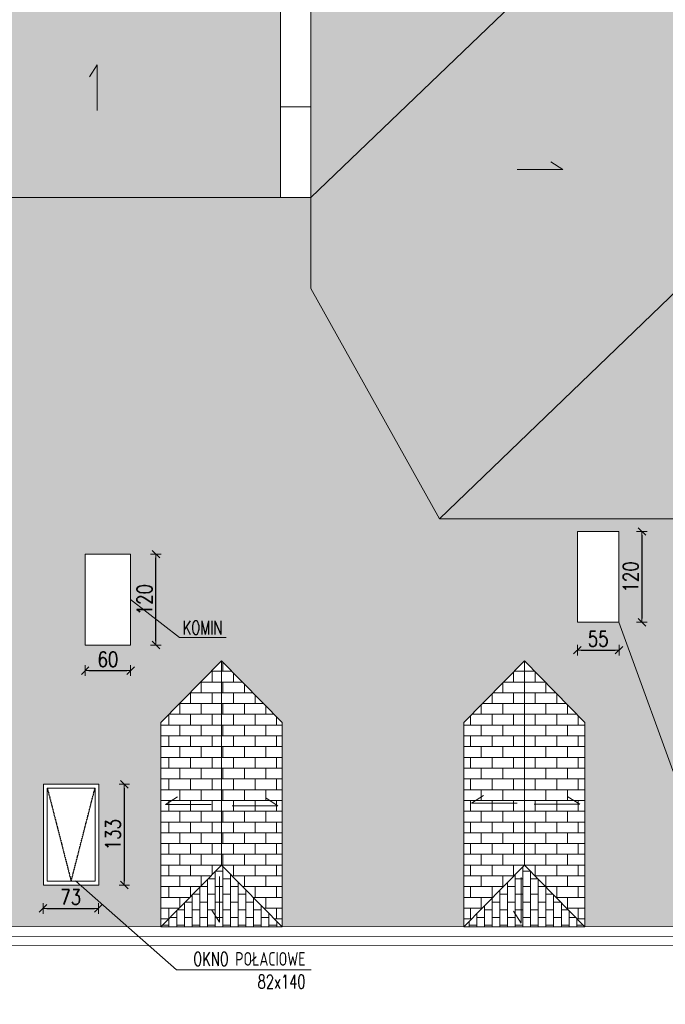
# Model space of a CAD drawing. Header units: millimetres. Extents: x 5973 to 39040, y 4443 to 37727.
# Tile 23 of 52: x 8764 to 9617, y 21109 to 22410. Entities that reach past the tile are written whole.
import ezdxf

# ---------------------------------------------------------------- set-up
doc = ezdxf.new("R2010")
doc.units = ezdxf.units.MM
doc.linetypes.add('DASHDOT', pattern=[1, 0.5, -0.25, 0, -0.25])
for name, color, linetype, lineweight in [('!MODUS_OPIS', 3, 'Continuous', 13), ('Cienka', 3, 'Continuous', 9), ('Widok', 1, 'Continuous', 15), ('WYMIAROWANIE', 1, 'Continuous', 18)]:
    doc.layers.add(name, color=color, linetype=linetype, lineweight=lineweight)
doc.layers.add('OSIE', color=1, linetype='DASHDOT')
doc.styles.add('TXT', font='simplex.shx', dxfattribs={"width": 0.8})
doc.dimstyles.new('DIM100', dxfattribs={"dimscale": 5, "dimtxt": 4, "dimasz": 1, "dimexe": 0, "dimexo": 0, "dimgap": 1, "dimtad": 1, "dimdec": 4, "dimrnd": 0.5, "dimdsep": 46, "dimtxsty": 'TXT', "dimblk1": 'TICK1', "dimblk2": 'TICK1', "dimsah": 1, "dimcen": 0, "dimse1": 1, "dimse2": 1, "dimclrd": 1, "dimclre": 7, "dimclrt": 9, "dimadec": 0, "dimazin": 0, "dimtfac": 1, "dimtdec": 4, "dimtmove": 2, "dimatfit": 3, "dimldrblk": 'TICK1', "dimfxl": 1, "dimtolj": 1, "dimarcsym": 0})
pattern_1 = [(90, (0.04, 0), (-10.16, 6e-16), []), (180, (0.04, 0), (-10.16, -10.16), [10.16, -10.16])]
pattern_2 = [(90, (0.04, 0), (-10.16, 6e-16), []), (180, (0.04, 0), (-10.16, -10.16), [10.16, -10.16])]

# ---------------------------------------------------------------- blocks, each defined once
blk = doc.blocks.new('TICK1')
at = {"color": 2}
blk.add_line((-1, -1), (1, 1), dxfattribs=at)
at = {"color": 0}
for p, q in [((0, 0), (-1, 0)), ((0, -1.4), (0, 1.4))]:
    blk.add_line(p, q, dxfattribs=at)
blk = doc.blocks.new('*D49')
at = {"layer": 'Defpoints', "color": 0, "transparency": 16777216}
for p in [(7909.6, 22897.2), (10641.8, 22897.2), (7909.6, 20379.1)]:
    blk.add_point(p, dxfattribs=at)
at = {"layer": 'WYMIAROWANIE', "color": 1, "lineweight": -2, "transparency": 16777216}
blk.add_line((10641.8, 20384.1), (10641.8, 22892.2), dxfattribs=at)
at = {"layer": 'WYMIAROWANIE', "color": 1, "lineweight": -2, "transparency": 16777216, "xscale": 5, "yscale": 5, "zscale": 5}
for p, rotation in [((10641.8, 22897.2), 90), ((10641.8, 20379.1), 270)]:
    blk.add_blockref('TICK1', p, dxfattribs=dict(at, rotation=rotation))
at = {"layer": 'WYMIAROWANIE', "color": 9, "transparency": 16777216, "insert": (10626.8, 21638.2), "char_height": 20, "attachment_point": 5, "rotation": 90, "style": 'TXT'}
blk.add_mtext('\\A1;2518', dxfattribs=at)
blk = doc.blocks.new('*D85')
at = {"layer": 'Defpoints', "color": 0, "transparency": 16777216}
for p in [(10363.5, 21186.8), (8146.7, 21023), (10364.1, 20974.4)]:
    blk.add_point(p, dxfattribs=at)
at = {"layer": 'WYMIAROWANIE', "color": 1, "lineweight": -2, "transparency": 16777216}
blk.add_line((8151.9, 20968.3), (10359.1, 20974.4), dxfattribs=at)
at = {"layer": 'WYMIAROWANIE', "color": 1, "lineweight": -2, "transparency": 16777216, "xscale": 5, "yscale": 5, "zscale": 5}
for p, rotation in [((10364.1, 20974.4), 0.1587716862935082), ((8146.9, 20968.3), 180.1587716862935)]:
    blk.add_blockref('TICK1', p, dxfattribs=dict(at, rotation=rotation))
at = {"layer": 'WYMIAROWANIE', "color": 9, "transparency": 16777216, "insert": (9255.4, 20986.4), "char_height": 20, "attachment_point": 5, "rotation": 0.1588, "style": 'TXT'}
blk.add_mtext('\\A1;2217', dxfattribs=at)
blk = doc.blocks.new('*D102')
at = {"layer": 'Defpoints', "color": 0, "transparency": 16777216}
for p in [(8850.5, 21572.3), (8910.5, 21572.3), (8910.5, 21550.2)]:
    blk.add_point(p, dxfattribs=at)
at = {"layer": 'WYMIAROWANIE', "color": 1, "lineweight": -2, "transparency": 16777216}
blk.add_line((8855.5, 21550.2), (8905.5, 21550.2), dxfattribs=at)
at = {"layer": 'WYMIAROWANIE', "color": 1, "lineweight": -2, "transparency": 16777216, "xscale": 5, "yscale": 5, "zscale": 5, "rotation": 180}
blk.add_blockref('TICK1', (8850.5, 21550.2), dxfattribs=at)
at = {"layer": 'WYMIAROWANIE', "color": 1, "lineweight": -2, "transparency": 16777216, "xscale": 5, "yscale": 5, "zscale": 5}
blk.add_blockref('TICK1', (8910.5, 21550.2), dxfattribs=at)
at = {"layer": 'WYMIAROWANIE', "color": 9, "transparency": 16777216, "insert": (8880.5, 21565.2), "char_height": 20, "attachment_point": 5, "style": 'TXT'}
blk.add_mtext('\\A1;60', dxfattribs=at)
blk = doc.blocks.new('*D103')
at = {"layer": 'Defpoints', "color": 0, "transparency": 16777216}
for p in [(8923.5, 21704), (8943.9, 21704), (8923.5, 21584)]:
    blk.add_point(p, dxfattribs=at)
at = {"layer": 'WYMIAROWANIE', "color": 1, "lineweight": -2, "transparency": 16777216}
blk.add_line((8943.9, 21589), (8943.9, 21699), dxfattribs=at)
at = {"layer": 'WYMIAROWANIE', "color": 1, "lineweight": -2, "transparency": 16777216, "xscale": 5, "yscale": 5, "zscale": 5}
for p, rotation in [((8943.9, 21704), 90), ((8943.9, 21584), 270)]:
    blk.add_blockref('TICK1', p, dxfattribs=dict(at, rotation=rotation))
at = {"layer": 'WYMIAROWANIE', "color": 9, "transparency": 16777216, "insert": (8928.9, 21644), "char_height": 20, "attachment_point": 5, "rotation": 90, "style": 'TXT'}
blk.add_mtext('\\A1;120', dxfattribs=at)
blk = doc.blocks.new('*D108')
at = {"layer": 'Defpoints', "color": 0, "transparency": 16777216}
for p in [(8794.9, 21262.1), (8867.9, 21262.1), (8867.9, 21236.1)]:
    blk.add_point(p, dxfattribs=at)
at = {"layer": 'WYMIAROWANIE', "color": 1, "lineweight": -2, "transparency": 16777216}
blk.add_line((8799.9, 21236.1), (8862.9, 21236.1), dxfattribs=at)
at = {"layer": 'WYMIAROWANIE', "color": 1, "lineweight": -2, "transparency": 16777216, "xscale": 5, "yscale": 5, "zscale": 5, "rotation": 180}
blk.add_blockref('TICK1', (8794.9, 21236.1), dxfattribs=at)
at = {"layer": 'WYMIAROWANIE', "color": 1, "lineweight": -2, "transparency": 16777216, "xscale": 5, "yscale": 5, "zscale": 5}
blk.add_blockref('TICK1', (8867.9, 21236.1), dxfattribs=at)
at = {"layer": 'WYMIAROWANIE', "color": 9, "transparency": 16777216, "insert": (8831.4, 21251.1), "char_height": 20, "attachment_point": 5, "style": 'TXT'}
blk.add_mtext('\\A1;73', dxfattribs=at)
blk = doc.blocks.new('*D109')
at = {"layer": 'Defpoints', "color": 0, "transparency": 16777216}
for p in [(8880.8, 21400), (8881.5, 21267), (8902.2, 21267)]:
    blk.add_point(p, dxfattribs=at)
at = {"layer": 'WYMIAROWANIE', "color": 1, "lineweight": -2, "transparency": 16777216}
blk.add_line((8902.2, 21395), (8902.2, 21272), dxfattribs=at)
at = {"layer": 'WYMIAROWANIE', "color": 1, "lineweight": -2, "transparency": 16777216, "xscale": 5, "yscale": 5, "zscale": 5}
for p, rotation in [((8902.2, 21400), 90), ((8902.2, 21267), 270)]:
    blk.add_blockref('TICK1', p, dxfattribs=dict(at, rotation=rotation))
at = {"layer": 'WYMIAROWANIE', "color": 9, "transparency": 16777216, "insert": (8887.2, 21333.5), "char_height": 20, "attachment_point": 5, "rotation": 90, "style": 'TXT'}
blk.add_mtext('\\A1;133', dxfattribs=at)
blk = doc.blocks.new('*D112')
at = {"layer": 'Defpoints', "color": 0, "transparency": 16777216}
for p in [(9500.5, 21597.8), (9555.5, 21597.8), (9555.5, 21577.2)]:
    blk.add_point(p, dxfattribs=at)
at = {"layer": 'WYMIAROWANIE', "color": 1, "lineweight": -2, "transparency": 16777216}
blk.add_line((9505.5, 21577.2), (9550.5, 21577.2), dxfattribs=at)
at = {"layer": 'WYMIAROWANIE', "color": 1, "lineweight": -2, "transparency": 16777216, "xscale": 5, "yscale": 5, "zscale": 5, "rotation": 180}
blk.add_blockref('TICK1', (9500.5, 21577.2), dxfattribs=at)
at = {"layer": 'WYMIAROWANIE', "color": 1, "lineweight": -2, "transparency": 16777216, "xscale": 5, "yscale": 5, "zscale": 5}
blk.add_blockref('TICK1', (9555.5, 21577.2), dxfattribs=at)
at = {"layer": 'WYMIAROWANIE', "color": 9, "transparency": 16777216, "insert": (9528, 21592.2), "char_height": 20, "attachment_point": 5, "style": 'TXT'}
blk.add_mtext('\\A1;55', dxfattribs=at)
blk = doc.blocks.new('*D114')
at = {"layer": 'Defpoints', "color": 0, "transparency": 16777216}
for p in [(9468.9, 21734), (9477.9, 21614), (9585.8, 21614)]:
    blk.add_point(p, dxfattribs=at)
at = {"layer": 'WYMIAROWANIE', "color": 1, "lineweight": -2, "transparency": 16777216}
blk.add_line((9585.8, 21729), (9585.8, 21619), dxfattribs=at)
at = {"layer": 'WYMIAROWANIE', "color": 1, "lineweight": -2, "transparency": 16777216, "xscale": 5, "yscale": 5, "zscale": 5}
for p, rotation in [((9585.8, 21734), 90), ((9585.8, 21614), 270)]:
    blk.add_blockref('TICK1', p, dxfattribs=dict(at, rotation=rotation))
at = {"layer": 'WYMIAROWANIE', "color": 9, "transparency": 16777216, "insert": (9570.8, 21674), "char_height": 20, "attachment_point": 5, "rotation": 90, "style": 'TXT'}
blk.add_mtext('\\A1;120', dxfattribs=at)

msp = doc.modelspace()

# ---------------------------------------------------------------- hatches: boundary and pattern name
at = {"layer": 'Cienka', "transparency": 33554483}
h = msp.add_hatch(dxfattribs=at)
h.set_pattern_fill('AR-B816', color=256, scale=0.05, angle=90)
h.set_pattern_definition(pattern_1)
h.paths.add_polyline_path([(9148.4791, 22875.00517), (9148.4791, 22615.00517), (9158.4791, 22615.00517), (9158.4791, 22495.00517), (9148.4791, 22495.00517), (9148.4791, 22175.00517), (9878.4791, 22875.00517)])
h.paths.add_polyline_path([(9878.4791, 22289.00517), (9878.4791, 22289.92398), (9318.4791, 21750.50517), (9778.4791, 21750.50517), (10337.63991, 22289.00517)])
h.paths.add_polyline_path([(9348.4791, 22523.67209), (9268.4791, 22605.00517), (9268.4791, 22875.00517), (9428.4791, 22875.00517), (9428.4791, 22605.00517)], flags=16)
h.paths.add_polyline_path([(9865.4791, 22047.50517), (9805.4791, 22047.50517), (9805.4791, 22167.50517), (9865.4791, 22167.50517)], flags=16)
h.paths.add_polyline_path([(9985.4791, 22101.00517), (9985.4791, 22234.00517), (10058.4791, 22234.00517), (10058.4791, 22101.00517)], flags=16)
h.paths.add_polyline_path([(9990.4791, 22106.00517), (9990.4791, 22229.00517), (10053.4791, 22229.00517), (10053.4791, 22106.00517)], flags=0)
h = msp.add_hatch(dxfattribs=at)
h.set_pattern_fill('AR-B816', color=256, scale=0.07)
h.paths.add_polyline_path([(9268.4791, 22875.00517), (9268.4791, 22605.00517), (9348.4791, 22523.67209), (9348.4791, 22793.67209)])
h.paths.add_polyline_path([(9348.4791, 22793.67209), (9348.4791, 22523.67209), (9428.4791, 22605.00517), (9428.4791, 22875.00517)])
h.paths.add_polyline_path([(9878.4791, 22289.92398), (9318.4791, 21750.50517), (9148.4791, 22055.00517), (9148.4791, 22175.00517), (9878.4791, 22875.00517)])
h.paths.add_polyline_path([(9990.4791, 21546.21846), (9990.4791, 21619.00517), (9930.4791, 21619.00517), (9930.4791, 21604.03546), (9778.4791, 21750.50517), (10338.4975, 22289.83107), (10338.4975, 21211.77402), (10337.55114, 21211.7741)])
h.paths.add_polyline_path([(9700.4791, 22425.00517), (9640.4791, 22425.00517), (9640.4791, 22515.00517), (9700.4791, 22515.00517)], flags=16)
h.paths.add_polyline_path([(9823.4791, 22249.00517), (9690.4791, 22249.00517), (9690.4791, 22395.00517), (9823.4791, 22395.00517)], flags=16)
h.paths.add_polyline_path([(10338.4791, 21830.50517), (10338.4791, 21670.50517), (10130.10577, 21670.50517), (10048.77268, 21750.50517), (10130.10577, 21830.50517)], flags=16)
h.paths.add_polyline_path([(10283.4791, 21959.00517), (10283.4791, 21886.00517), (10150.4791, 21886.00517), (10150.4791, 21959.00517)], flags=16)
h.paths.add_polyline_path([(10150.4791, 21615.00517), (10283.4791, 21615.00517), (10283.4791, 21542.00517), (10150.4791, 21542.00517)], flags=16)
h.paths.add_polyline_path([(9695.4791, 22317.00517), (9818.4791, 22317.00517), (9818.4791, 22254.00517), (9695.4791, 22254.00517)], flags=0)
h.paths.add_polyline_path([(9695.4791, 22390.00517), (9818.4791, 22390.00517), (9818.4791, 22327.00517), (9695.4791, 22327.00517)], flags=0)
h.paths.add_polyline_path([(10155.4791, 21954.00517), (10278.4791, 21954.00517), (10278.4791, 21891.00517), (10155.4791, 21891.00517)], flags=0)
h.paths.add_polyline_path([(10278.4791, 21547.00517), (10155.4791, 21547.00517), (10155.4791, 21610.00517), (10278.4791, 21610.00517)], flags=0)
h.paths.add_polyline_path([(10338.4791, 21670.50517), (10338.4791, 21830.50517), (10257.14602, 21750.50517)], flags=0)
h = msp.add_hatch(dxfattribs=at)
h.set_pattern_fill('AR-B816', color=256, scale=0.05, angle=90)
h.set_pattern_definition(pattern_1)
h.paths.add_polyline_path([(7644.4791, 22175.00517), (9108.4791, 22175.00517), (9108.4791, 22495.00517), (8526.14787, 22495.00517), (8386.14787, 22375.00517), (8246.14787, 22495.00517), (7644.4791, 22495.00517)])
h.paths.add_polyline_path([(8326.4791, 22335.00517), (8446.4791, 22335.00517), (8446.4791, 22285.00517), (8326.4791, 22285.00517)], flags=16)
h.paths.add_polyline_path([(8600.4791, 22335.00517), (8600.4791, 22455.00517), (8660.4791, 22455.00517), (8660.4791, 22335.00517)], flags=16)
h.paths.add_polyline_path([(7833.20701, 22416.92749), (7833.20701, 22301.92749), (7718.20701, 22301.92749), (7718.20701, 22416.92749)], flags=16)
h = msp.add_hatch(dxfattribs=at)
h.set_pattern_fill('AR-B816', color=256, scale=0.05, angle=90)
h.set_pattern_definition(pattern_2)
h.paths.add_polyline_path([(7338.59852, 21768.00517), (7604.4791, 22175.00517), (9148.4791, 22175.00517), (9148.4791, 22055.00517), (9318.4791, 21750.50517), (9778.4791, 21750.50517), (9930.4791, 21604.03546), (9930.4791, 21499.00517), (9990.4791, 21499.00517), (9990.4791, 21546.21846), (10337.55114, 21211.7741), (7748.77606, 21212.00742)])
h.paths.add_polyline_path([(7913.59626, 21563.18894), (7993.59626, 21481.85586), (7993.59626, 21211.85586), (7833.59626, 21211.85586), (7833.59626, 21481.85586)])
h.paths.add_polyline_path([(8230.47685, 21563.18894), (8310.47685, 21481.85586), (8310.47685, 21211.85586), (8150.47685, 21211.85586), (8150.47685, 21481.85586)])
h.paths.add_polyline_path([(8630.47685, 21563.18894), (8710.47685, 21481.85586), (8710.47685, 21211.85586), (8550.47685, 21211.85586), (8550.47685, 21481.85586)])
h.paths.add_polyline_path([(9030.47685, 21563.18894), (9110.47685, 21481.85586), (9110.47685, 21211.85586), (8950.47685, 21211.85586), (8950.47685, 21481.85586)])
h.paths.add_polyline_path([(9430.46602, 21563.18894), (9510.46602, 21481.85586), (9510.46602, 21211.85586), (9350.46602, 21211.85586), (9350.46602, 21481.85586)])
h.paths.add_polyline_path([(9500.4791, 21614.00517), (9500.4791, 21734.00517), (9555.4791, 21734.00517), (9555.4791, 21614.00517)], flags=16)
h.paths.add_polyline_path([(7630.4791, 21774.00517), (7630.4791, 21874.00517), (7690.4791, 21874.00517), (7690.4791, 21774.00517)], flags=16)
h.paths.add_polyline_path([(8100.4791, 21774.00517), (8100.4791, 21894.00517), (8160.4791, 21894.00517), (8160.4791, 21774.00517)], flags=16)
h.paths.add_polyline_path([(8850.4791, 21584.00517), (8850.4791, 21704.00517), (8910.4791, 21704.00517), (8910.4791, 21584.00517)], flags=16)
h.paths.add_polyline_path([(8025.4791, 21267.00517), (8025.4791, 21400.00517), (8098.4791, 21400.00517), (8098.4791, 21267.00517)], flags=16)
h.paths.add_polyline_path([(8395.4791, 21267.00517), (8395.4791, 21400.00517), (8468.4791, 21400.00517), (8468.4791, 21267.00517)], flags=16)
h.paths.add_polyline_path([(8795.4791, 21267.00517), (8795.4791, 21400.00517), (8868.4791, 21400.00517), (8868.4791, 21267.00517)], flags=16)
h.paths.add_polyline_path([(9695.4791, 21267.00517), (9695.4791, 21400.00517), (9768.4791, 21400.00517), (9768.4791, 21267.00517)], flags=16)
h.paths.add_polyline_path([(8030.4791, 21272.00517), (8030.4791, 21395.00517), (8093.4791, 21395.00517), (8093.4791, 21272.00517)], flags=0)
h.paths.add_polyline_path([(8400.4791, 21272.00517), (8400.4791, 21395.00517), (8463.4791, 21395.00517), (8463.4791, 21272.00517)], flags=0)
h.paths.add_polyline_path([(8800.4791, 21272.00517), (8800.4791, 21395.00517), (8863.4791, 21395.00517), (8863.4791, 21272.00517)], flags=0)
h.paths.add_polyline_path([(9700.4791, 21272.00517), (9700.4791, 21395.00517), (9763.4791, 21395.00517), (9763.4791, 21272.00517)], flags=0)
h = msp.add_hatch(dxfattribs=at)
h.set_pattern_fill('AR-B816', color=256, scale=0.07)
h.paths.add_polyline_path([(7913.59626, 21293.18894), (7913.59626, 21563.18894), (7833.59626, 21481.85586), (7833.59626, 21211.85586)])
h.paths.add_polyline_path([(7993.59626, 21211.85586), (7993.59626, 21481.85586), (7913.59626, 21563.18894), (7913.59626, 21293.18894)])
h.paths.add_polyline_path([(8230.47685, 21293.18894), (8230.47685, 21563.18894), (8150.47685, 21481.85586), (8150.47685, 21211.85586)])
h.paths.add_polyline_path([(8310.47685, 21211.85586), (8310.47685, 21481.85586), (8230.47685, 21563.18894), (8230.47685, 21293.18894)])
h.paths.add_polyline_path([(8630.47685, 21293.18894), (8630.47685, 21563.18894), (8550.47685, 21481.85586), (8550.47685, 21211.85586)])
h.paths.add_polyline_path([(8710.47685, 21211.85586), (8710.47685, 21481.85586), (8630.47685, 21563.18894), (8630.47685, 21293.18894)])
h.paths.add_polyline_path([(9030.47685, 21293.18894), (9030.47685, 21563.18894), (8950.47685, 21481.85586), (8950.47685, 21211.85586)])
h.paths.add_polyline_path([(9110.47685, 21211.85586), (9110.47685, 21481.85586), (9030.47685, 21563.18894), (9030.47685, 21293.18894)])
h = msp.add_hatch(dxfattribs=at)
h.set_pattern_fill('AR-B816', color=256, scale=0.07)
h.paths.add_polyline_path([(9430.46602, 21293.18894), (9430.46602, 21563.18894), (9350.46602, 21481.85586), (9350.46602, 21211.85586)])
h.paths.add_polyline_path([(9510.46602, 21211.85586), (9510.46602, 21481.85586), (9430.46602, 21563.18894), (9430.46602, 21293.18894)])
h = msp.add_hatch(dxfattribs=at)
h.set_pattern_fill('AR-B816', color=256, scale=0.05, angle=90)
h.set_pattern_definition(pattern_1)
h.paths.add_polyline_path([(7993.59626, 21211.85586), (7913.59626, 21293.18894), (7833.59626, 21211.85586)])
h.paths.add_polyline_path([(8310.47685, 21211.85586), (8230.47685, 21293.18894), (8150.47685, 21211.85586)])
h.paths.add_polyline_path([(8710.47685, 21211.85586), (8630.47685, 21293.18894), (8550.47685, 21211.85586)])
h.paths.add_polyline_path([(9110.47685, 21211.85586), (9030.47685, 21293.18894), (8950.47685, 21211.85586)])
h = msp.add_hatch(dxfattribs=at)
h.set_pattern_fill('AR-B816', color=256, scale=0.05, angle=90)
h.set_pattern_definition(pattern_2)
h.paths.add_polyline_path([(9510.46602, 21211.85586), (9430.46602, 21293.18894), (9350.46602, 21211.85586)])

# ---------------------------------------------------------------- linework, layer by layer
at = {"layer": '!MODUS_OPIS', "ltscale": 0.7}
for points in [[(8866.39567, 22290.14609), (8866.39567, 22350.42865), (8856.34857, 22334.73007)], [(9420.95127, 22212.12943), (9481.23384, 22212.12943), (9465.53526, 22222.17652)], [(8910.4791, 21644.00517), (8975.21367, 21593.73494), (9036.76698, 21593.73494)], [(9555.4791, 21614.00517), (9725.18034, 21147.309), (9790.9547, 21147.309)], [(9016.99921, 21373.30342), (8956.71664, 21373.30342), (8972.41523, 21383.35051)], [(9044.76923, 21371.58512), (9105.0518, 21371.58512), (9089.35321, 21381.63221)], [(9420.93638, 21375.28772), (9360.65381, 21375.28772), (9376.35239, 21385.33482)], [(9443.26966, 21373.65482), (9503.55223, 21373.65482), (9487.85365, 21383.70191)], [(9027.89368, 21278.2907), (9027.89368, 21218.00814), (9017.84659, 21233.70672)], [(8837.56257, 21272.47451), (8971.29818, 21155.05954), (9148.77587, 21155.05954)], [(9426.35016, 21277.10766), (9426.35016, 21216.82509), (9416.30306, 21232.52368)]]:
    msp.add_lwpolyline(points, dxfattribs=at)
at = {"layer": 'OSIE', "transparency": 33554687}
msp.add_lwpolyline([(8800.4791, 21395.00517), (8831.9791, 21272.00517), (8863.4791, 21395.00517)], dxfattribs=at)
at = {"layer": 'Widok'}
for p, q in [((9318.4791, 21750.50517), (9903.4791, 22314.00517)), ((9903.4791, 22314.00517), (9318.4791, 21750.50517)), ((9778.4791, 21750.50517), (9318.4791, 21750.50517)), ((9348.4791, 21750.50517), (9328.4791, 21750.50517)), ((9030.47685, 21563.18894), (9030.47685, 21293.18894)), ((9030.47685, 21563.18894), (9030.47685, 21293.18894)), ((9430.46602, 21563.18894), (9430.46602, 21293.18894)), ((9430.46602, 21563.18894), (9430.46602, 21293.18894))]:
    msp.add_line(p, q, dxfattribs=at)
for points in [[(7604.4791, 22615.00517), (7604.4791, 22175.00517), (9148.4791, 22175.00517), (9878.4791, 22875.00517)], [(9108.4791, 22495.00517), (9108.4791, 22175.00517)], [(9148.4791, 22495.00517), (9148.4791, 22175.00517)], [(7761.71793, 20566.97264), (7761.77489, 21199.00625), (10351.4975, 21198.77285), (10351.4975, 22302.35073)], [(9148.4791, 22175.00517), (9148.4791, 22175.00517), (9148.4791, 22295.00517), (9108.4791, 22295.00517), (9108.4791, 22175.00517), (9148.4791, 22175.00517)], [(7748.71793, 20566.97381), (7748.77606, 21212.00742), (10338.4975, 21211.77402), (10338.4975, 22289.83107)], [(9148.4791, 22175.00517), (9148.4791, 22055.00517), (9318.4791, 21750.50517)], [(9555.4791, 21614.00517), (9555.4791, 21614.00517), (9555.4791, 21734.00517), (9500.4791, 21734.00517), (9500.4791, 21614.00517), (9555.4791, 21614.00517)], [(8910.4791, 21584.00517), (8910.4791, 21584.00517), (8910.4791, 21704.00517), (8850.4791, 21704.00517), (8850.4791, 21584.00517), (8910.4791, 21584.00517)], [(9030.47685, 21563.18894), (9030.47685, 21563.18894), (8950.47685, 21481.85586), (9030.47685, 21563.18894), (9110.47685, 21481.85586)], [(9430.46602, 21563.18894), (9430.46602, 21563.18894), (9350.46602, 21481.85586), (9430.46602, 21563.18894), (9510.46602, 21481.85586)], [(8950.47685, 21211.85586), (8950.47685, 21481.85586)], [(9110.47685, 21211.85586), (9110.47685, 21481.85586)], [(9350.46602, 21211.85586), (9350.46602, 21481.85586)], [(9510.46602, 21211.85586), (9510.46602, 21481.85586)], [(9030.47685, 21293.18894), (9030.47685, 21471.56228)], [(9430.46602, 21293.18894), (9430.46602, 21471.56228)], [(8868.4791, 21267.00517), (8795.4791, 21267.00517), (8795.4791, 21400.00517), (8868.4791, 21400.00517), (8868.4791, 21267.00517)], [(9030.47685, 21293.18894), (9030.47685, 21293.18894), (8950.47685, 21211.85586), (9030.47685, 21293.18894), (9110.47685, 21211.85586)], [(9430.46602, 21293.18894), (9430.46602, 21293.18894), (9350.46602, 21211.85586), (9430.46602, 21293.18894), (9510.46602, 21211.85586)], [(8950.47685, 21211.85586), (9110.47685, 21211.85586)], [(9350.46602, 21211.85586), (9510.46602, 21211.85586)], [(7773.71793, 21187.00517), (10363.4975, 21186.77176)]]:
    msp.add_lwpolyline(points, dxfattribs=at)
msp.add_lwpolyline([(8863.4791, 21272.00517), (8800.4791, 21272.00517), (8800.4791, 21395.00517), (8863.4791, 21395.00517)], close=True, dxfattribs=at)

# ---------------------------------------------------------------- texts
at = {"layer": '!MODUS_OPIS', "ltscale": 0.7, "char_height": 18, "attachment_point": 3, "style": 'TXT'}
for s, width, gutter_width, insert in [('{\\W0.7;KOMIN}', 202.8482185, 12.5, (9031.59816, 21616.06271)), ('{\\W0.7;OKNO POŁACIOWE\\P82x140}', 405.696437, 25, (9141.41294, 21178.40346))]:
    msp.add_mtext_dynamic_manual_height_columns(s, width=width, gutter_width=gutter_width, heights=[0], dxfattribs=dict(at, insert=insert))

# ---------------------------------------------------------------- dimensions: what is measured, and where the dimension line sits
at = {"layer": 'WYMIAROWANIE'}
for base, p1, p2, angle, picture, middle in [((10641.81381, 22897.17244), (7909.5763, 20379.13882), (7909.5763, 22897.17244), 90, '*D49', (10626.81381, 21638.15563)), ((9585.78861, 21614.00517), (9468.9411, 21734.00517), (9477.90035, 21614.00517), 90, '*D114', (9570.78861, 21674.00517)), ((8943.91322, 21704.00517), (8923.46003, 21584.00517), (8923.46003, 21704.00517), 90, '*D103', (8928.91322, 21644.00517)), ((8902.24099, 21267.00517), (8880.83503, 21400.00517), (8881.46003, 21267.00517), 90, '*D109', (8887.24099, 21333.50517)), ((10364.08588, 20974.44401), (8146.71793, 21023.00517), (10363.4975, 21186.77176), 180.15877169, '*D85', (9255.43613, 20986.37189))]:
    dim = msp.add_linear_dim(base=base, p1=p1, p2=p2, angle=angle, dimstyle='DIM100', override={"dimtxsty": 'TXT', "dimldrblk": 'TICK1'}, dxfattribs=at)
    dim.commit()
    dim.dimension.update_dxf_attribs({"geometry": picture, "text_midpoint": middle})
for base, p1, p2, picture, middle in [((9555.4791, 21577.21975), (9500.4791, 21597.77902), (9555.4791, 21597.77902), '*D112', (9527.9791, 21592.21975)), ((8910.4791, 21550.15537), (8850.4791, 21572.32234), (8910.4791, 21572.32234), '*D102', (8880.4791, 21565.15537)), ((8867.8541, 21236.08798), (8794.8541, 21262.13733), (8867.8541, 21262.13733), '*D108', (8831.3541, 21251.08798))]:
    dim = msp.add_linear_dim(base=base, p1=p1, p2=p2, dimstyle='DIM100', override={"dimtxsty": 'TXT', "dimldrblk": 'TICK1'}, dxfattribs=at)
    dim.commit()
    dim.dimension.update_dxf_attribs({"geometry": picture, "text_midpoint": middle})

doc.saveas('drawing.dxf')
